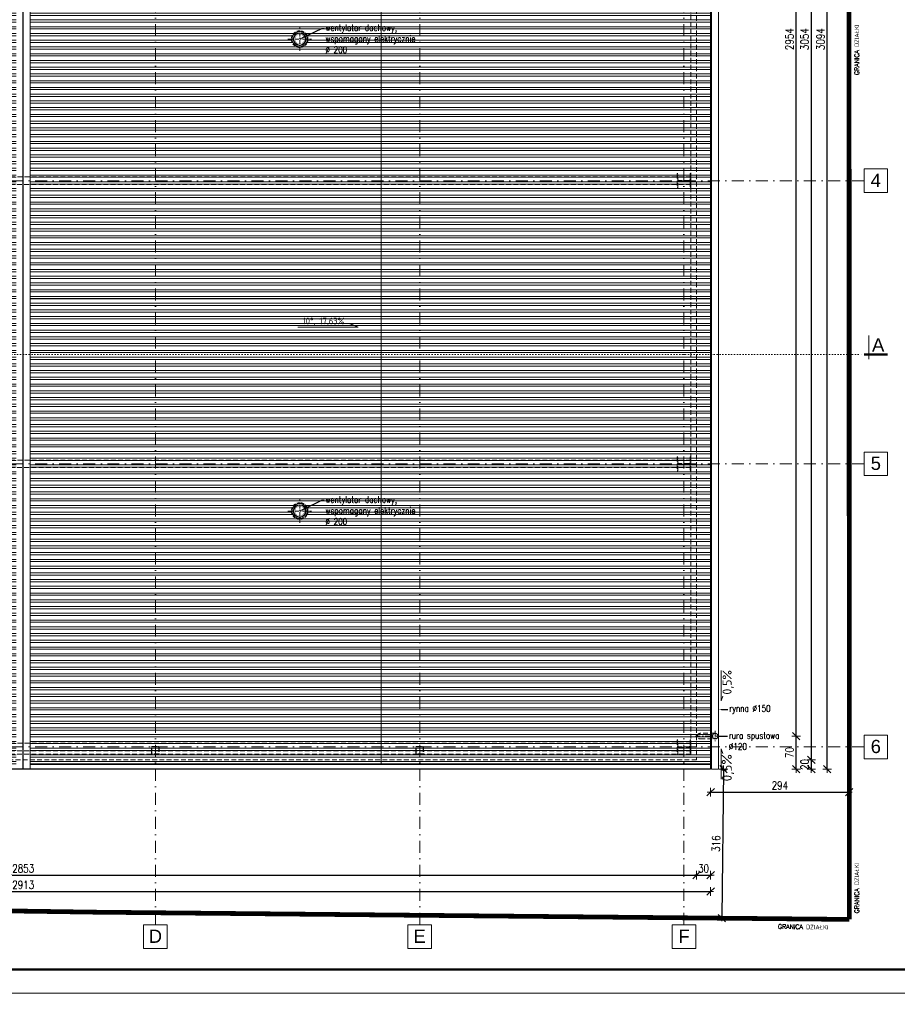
# Model space of a CAD drawing. Header units: millimetres. Extents: x 16720 to 74016, y 25810 to 81213.
# Tile 147 of 256: x 33739 to 35599, y 37512 to 39599. Entities that reach past the tile are written whole.
import ezdxf
from ezdxf import colors
from ezdxf.entities.mleader import LeaderData, LeaderLine
from ezdxf.enums import TextEntityAlignment as Align
from ezdxf.math import Vec2, Vec3

# ---------------------------------------------------------------- set-up
doc = ezdxf.new("R2010")
doc.units = ezdxf.units.MM
for name, pattern in [('ACAD_ISO07W100', [3, 0, -3]), ('DASHDOTX2', [50.8, 25.4, -12.7, 0, -12.7]), ('HIDDENX2', [19.05, 12.7, -6.35])]:
    doc.linetypes.add(name, pattern=pattern)
for name, color, linetype, lineweight in [('1', 7, 'Continuous', 9), ('_DACH', 230, 'Continuous', 25), ('_HATCH', 157, 'Continuous', 5), ('_L OPISY', 110, 'Continuous', 9), ('_L_GRANICA DZIAŁKI', 10, 'Continuous', 25), ('_L_KOMIN', 253, 'Continuous', 9), ('_O_KROPKOWANE', 2, 'ACAD_ISO07W100', 9), ('_O_OPISY', 110, 'Continuous', 9), ('_O_PRZEKROJOWE', 22, 'Continuous', 9), ('_OBRÓBKA BLACHARSKA', 182, 'Continuous', 13), ('_OPISY', 110, 'Continuous', 9), ('_OŚ', 165, 'DASHDOTX2', 9), ('_PRZERYWANE', 252, 'HIDDENX2', 9), ('_RAMKA', 212, 'Continuous', 9), ('_WIDOKOWE', 252, 'Continuous', 9), ('_WYMIAR', 151, 'Continuous', 9)]:
    doc.layers.add(name, color=color, linetype=linetype, lineweight=lineweight)
doc.styles.add('_PRZEKRÓJ 12', font='ARIALNB.TTF', dxfattribs={"height": 12})
doc.styles.add('ISO', font='isocp.shx')
doc.styles.add('ROMANS', font='romans.shx', dxfattribs={"width": 0.8, "height": 17})
doc.styles.get("Standard").update_dxf_attribs({"font": 'arial.ttf'})
doc.dimstyles.new('DOM w 100', dxfattribs={"dimscale": 8, "dimtxt": 2.5, "dimasz": 0.2, "dimexe": 1.25, "dimexo": 2, "dimgap": 0.7, "dimtad": 1, "dimdec": 0, "dimtxsty": 'ROMANS', "dimblk1": 'wymgreg', "dimblk2": 'wymgregII', "dimsah": 1, "dimcen": 2.5, "dimdle": 1, "dimse1": 1, "dimse2": 1, "dimadec": 0, "dimazin": 0, "dimtfac": 1, "dimtdec": 0, "dimtix": 1, "dimtmove": 1, "dimatfit": 3, "dimfxl": 1.25, "dimarcsym": 0})

# ---------------------------------------------------------------- blocks, each defined once
blk = doc.blocks.new('sasa')
at = {"layer": '_OPISY'}
blk.add_lwpolyline([(31.9, 0), (-31.9, 0), (-22.3, 4)], dxfattribs=at)
at = {"layer": '_OPISY', "style": '_PRZEKRÓJ 12', "flags": 4}
blk.add_attdef('%', text='', height=18, dxfattribs=at).set_placement((17, 13.2), align=Align.MIDDLE_CENTER)
blk = doc.blocks.new('STRZALKA')
at = {"layer": '_OPISY'}
blk.add_lwpolyline([(0, 36.7), (0, -48.3), (-5.3, -35.6)], dxfattribs=at)
at = {"layer": '_OPISY', "style": '_PRZEKRÓJ 12', "flags": 4}
blk.add_attdef('%', text='', height=12, rotation=90, dxfattribs=at).set_placement((-8.8, 5.5), align=Align.MIDDLE_CENTER)
blk = doc.blocks.new('wymgreg')
at = {"layer": '1'}
for p, q in [((0, 0), (-4.9, -4.9)), ((4.8, 0), (-3.9, 0)), ((0, 5.7), (0, -5.7)), ((0, 0), (4.9, 4.9))]:
    blk.add_line(p, q, dxfattribs=at)
blk = doc.blocks.new('wymgregII')
at = {"layer": '1', "rotation": 180}
blk.add_blockref('wymgreg', (0, 0), dxfattribs=at)
blk = doc.blocks.new('*D6499')
at = {"layer": '_WYMIAR', "color": 0, "lineweight": -2}
blk.add_line((32291.8, 37751.2), (35201.6, 37751.2), dxfattribs=at)
at = {"layer": 'Defpoints', "color": 0}
for p in [(32290.2, 38010.4), (35203.2, 38010.4), (35203.2, 37751.2)]:
    blk.add_point(p, dxfattribs=at)
at = {"layer": '_WYMIAR', "color": 0, "linetype": 'ByBlock', "lineweight": -2, "xscale": 1.6, "yscale": 1.6, "zscale": 1.6, "rotation": 180}
blk.add_blockref('wymgreg', (32290.2, 37751.2), dxfattribs=at)
at = {"layer": '_WYMIAR', "color": 0, "linetype": 'ByBlock', "lineweight": -2, "xscale": 1.6, "yscale": 1.6, "zscale": 1.6}
blk.add_blockref('wymgregII', (35203.2, 37751.2), dxfattribs=at)
at = {"layer": '_WYMIAR', "color": 0, "insert": (33746.7, 37765.3), "char_height": 17, "attachment_point": 5, "style": 'ROMANS'}
blk.add_mtext('2913', dxfattribs=at)
blk = doc.blocks.new('*D6501')
at = {"layer": '_WYMIAR', "color": 0, "lineweight": -2}
blk.add_line((32321.8, 37785.8), (35171.6, 37785.8), dxfattribs=at)
at = {"layer": 'Defpoints', "color": 0}
for p in [(32320.2, 38030.4), (35173.2, 38030.4), (35173.2, 37785.8)]:
    blk.add_point(p, dxfattribs=at)
at = {"layer": '_WYMIAR', "color": 0, "linetype": 'ByBlock', "lineweight": -2, "xscale": 1.6, "yscale": 1.6, "zscale": 1.6, "rotation": 180}
blk.add_blockref('wymgreg', (32320.2, 37785.8), dxfattribs=at)
at = {"layer": '_WYMIAR', "color": 0, "linetype": 'ByBlock', "lineweight": -2, "xscale": 1.6, "yscale": 1.6, "zscale": 1.6}
blk.add_blockref('wymgregII', (35173.2, 37785.8), dxfattribs=at)
at = {"layer": '_WYMIAR', "color": 0, "insert": (33746.7, 37799.9), "char_height": 17, "attachment_point": 5, "style": 'ROMANS'}
blk.add_mtext('2853', dxfattribs=at)
blk = doc.blocks.new('*D6502')
at = {"layer": '_WYMIAR', "color": 0, "lineweight": -2}
for p, q in [((35171.6, 37785.8), (35170, 37785.8)), ((35173.2, 37785.8), (35203.2, 37785.8)), ((35204.8, 37785.8), (35206.4, 37785.8))]:
    blk.add_line(p, q, dxfattribs=at)
at = {"layer": 'Defpoints', "color": 0}
for p in [(35173.2, 38030.4), (35203.2, 38010.4), (35203.2, 37785.8)]:
    blk.add_point(p, dxfattribs=at)
at = {"layer": '_WYMIAR', "color": 0, "linetype": 'ByBlock', "lineweight": -2, "xscale": 1.6, "yscale": 1.6, "zscale": 1.6}
blk.add_blockref('wymgreg', (35173.2, 37785.8), dxfattribs=at)
at = {"layer": '_WYMIAR', "color": 0, "linetype": 'ByBlock', "lineweight": -2, "xscale": 1.6, "yscale": 1.6, "zscale": 1.6, "rotation": 180}
blk.add_blockref('wymgregII', (35203.2, 37785.8), dxfattribs=at)
at = {"layer": '_WYMIAR', "color": 0, "insert": (35188.2, 37799.9), "char_height": 17, "attachment_point": 5, "style": 'ROMANS'}
blk.add_mtext('30', dxfattribs=at)
blk = doc.blocks.new('*D6503')
at = {"layer": '_WYMIAR', "color": 0, "lineweight": -2}
blk.add_line((35450.3, 38012), (35450.3, 41102.8), dxfattribs=at)
at = {"layer": 'Defpoints', "color": 0}
for p in [(35203.2, 41104.4), (35450.3, 41104.4), (35203.2, 38010.4)]:
    blk.add_point(p, dxfattribs=at)
at = {"layer": '_WYMIAR', "color": 0, "linetype": 'ByBlock', "lineweight": -2, "xscale": 1.6, "yscale": 1.6, "zscale": 1.6}
for name, p, rotation in [('wymgregII', (35450.3, 41104.4), 90), ('wymgreg', (35450.3, 38010.4), 270)]:
    blk.add_blockref(name, p, dxfattribs=dict(at, rotation=rotation))
at = {"layer": '_WYMIAR', "color": 0, "insert": (35436.2, 39557.4), "char_height": 17, "attachment_point": 5, "rotation": 90, "style": 'ROMANS'}
blk.add_mtext('3094', dxfattribs=at)
blk = doc.blocks.new('*D6505')
at = {"layer": '_WYMIAR', "color": 0, "lineweight": -2}
blk.add_line((35416.5, 41082.8), (35416.5, 38032), dxfattribs=at)
at = {"layer": 'Defpoints', "color": 0}
for p in [(35122.7, 41084.4), (35173.2, 38030.4), (35416.5, 38030.4)]:
    blk.add_point(p, dxfattribs=at)
at = {"layer": '_WYMIAR', "color": 0, "linetype": 'ByBlock', "lineweight": -2, "xscale": 1.6, "yscale": 1.6, "zscale": 1.6}
for name, p, rotation in [('wymgreg', (35416.5, 41084.4), 90), ('wymgregII', (35416.5, 38030.4), 270)]:
    blk.add_blockref(name, p, dxfattribs=dict(at, rotation=rotation))
at = {"layer": '_WYMIAR', "color": 0, "insert": (35402.4, 39557.4), "char_height": 17, "attachment_point": 5, "rotation": 90, "style": 'ROMANS'}
blk.add_mtext('3054', dxfattribs=at)
blk = doc.blocks.new('*D6506')
at = {"layer": '_WYMIAR', "color": 0, "lineweight": -2}
for p, q in [((35416.5, 38032), (35416.5, 38033.6)), ((35416.5, 38030.4), (35416.5, 38010.4)), ((35416.5, 38008.8), (35416.5, 38007.2))]:
    blk.add_line(p, q, dxfattribs=at)
at = {"layer": 'Defpoints', "color": 0}
for p in [(35173.2, 38030.4), (35175.7, 38010.4), (35416.5, 38010.4)]:
    blk.add_point(p, dxfattribs=at)
at = {"layer": '_WYMIAR', "color": 0, "linetype": 'ByBlock', "lineweight": -2, "xscale": 1.6, "yscale": 1.6, "zscale": 1.6}
for name, p, rotation in [('wymgreg', (35416.5, 38030.4), 270), ('wymgregII', (35416.5, 38010.4), 90)]:
    blk.add_blockref(name, p, dxfattribs=dict(at, rotation=rotation))
at = {"layer": '_WYMIAR', "color": 0, "insert": (35402.4, 38020.4), "char_height": 17, "attachment_point": 5, "rotation": 90, "style": 'ROMANS'}
blk.add_mtext('20', dxfattribs=at)
blk = doc.blocks.new('*D6507')
at = {"layer": '_WYMIAR', "color": 0, "lineweight": -2}
blk.add_line((35384.4, 38012), (35384.4, 38078.8), dxfattribs=at)
at = {"layer": 'Defpoints', "color": 0}
for p in [(35182, 38080.4), (35384.4, 38080.4), (35161.3, 38010.4)]:
    blk.add_point(p, dxfattribs=at)
at = {"layer": '_WYMIAR', "color": 0, "linetype": 'ByBlock', "lineweight": -2, "xscale": 1.6, "yscale": 1.6, "zscale": 1.6}
for name, p, rotation in [('wymgregII', (35384.4, 38080.4), 90), ('wymgreg', (35384.4, 38010.4), 270)]:
    blk.add_blockref(name, p, dxfattribs=dict(at, rotation=rotation))
at = {"layer": '_WYMIAR', "color": 0, "insert": (35370.3, 38045.4), "char_height": 17, "attachment_point": 5, "rotation": 90, "style": 'ROMANS'}
blk.add_mtext('70', dxfattribs=at)
blk = doc.blocks.new('*D6508')
at = {"layer": '_WYMIAR', "color": 0, "lineweight": -2}
blk.add_line((35384.4, 38082), (35384.4, 41032.8), dxfattribs=at)
at = {"layer": 'Defpoints', "color": 0}
for p in [(35212.7, 41034.4), (35384.4, 41034.4), (35182, 38080.4)]:
    blk.add_point(p, dxfattribs=at)
at = {"layer": '_WYMIAR', "color": 0, "linetype": 'ByBlock', "lineweight": -2, "xscale": 1.6, "yscale": 1.6, "zscale": 1.6}
for name, p, rotation in [('wymgregII', (35384.4, 41034.4), 90), ('wymgreg', (35384.4, 38080.4), 270)]:
    blk.add_blockref(name, p, dxfattribs=dict(at, rotation=rotation))
at = {"layer": '_WYMIAR', "color": 0, "insert": (35370.3, 39557.4), "char_height": 17, "attachment_point": 5, "rotation": 90, "style": 'ROMANS'}
blk.add_mtext('2954', dxfattribs=at)
blk = doc.blocks.new('*D6526')
at = {"layer": '_WYMIAR', "color": 0, "lineweight": -2}
blk.add_line((35204.8, 37961.9), (35495.3, 37961.9), dxfattribs=at)
at = {"layer": 'Defpoints', "color": 0}
for p in [(35203.2, 38010.4), (35496.9, 38010.5), (35496.9, 37961.9)]:
    blk.add_point(p, dxfattribs=at)
at = {"layer": '_WYMIAR', "color": 0, "linetype": 'ByBlock', "lineweight": -2, "xscale": 1.6, "yscale": 1.6, "zscale": 1.6, "rotation": 180}
blk.add_blockref('wymgreg', (35203.2, 37961.9), dxfattribs=at)
at = {"layer": '_WYMIAR', "color": 0, "linetype": 'ByBlock', "lineweight": -2, "xscale": 1.6, "yscale": 1.6, "zscale": 1.6}
blk.add_blockref('wymgregII', (35496.9, 37961.9), dxfattribs=at)
at = {"layer": '_WYMIAR', "color": 0, "insert": (35350, 37976), "char_height": 17, "attachment_point": 5, "style": 'ROMANS'}
blk.add_mtext('294', dxfattribs=at)
blk = doc.blocks.new('*D6527')
at = {"layer": '_WYMIAR', "color": 0, "lineweight": -2}
blk.add_line((35230.2, 38008.6), (35227.2, 37696.2), dxfattribs=at)
at = {"layer": 'Defpoints', "color": 0}
for p in [(35203.2, 38010.4), (35200.2, 37694.8), (35227.2, 37694.6)]:
    blk.add_point(p, dxfattribs=at)
at = {"layer": '_WYMIAR', "color": 0, "linetype": 'ByBlock', "lineweight": -2, "xscale": 1.6, "yscale": 1.6, "zscale": 1.6}
for name, p, rotation in [('wymgreg', (35230.3, 38010.2), 89.4510808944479), ('wymgregII', (35227.2, 37694.6), 269.4510808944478)]:
    blk.add_blockref(name, p, dxfattribs=dict(at, rotation=rotation))
at = {"layer": '_WYMIAR', "color": 0, "insert": (35214.6, 37852.5), "char_height": 17, "attachment_point": 5, "rotation": 89.4511, "style": 'ROMANS'}
blk.add_mtext('316', dxfattribs=at)

msp = doc.modelspace()

# ---------------------------------------------------------------- hatches: boundary and pattern name
at = {"layer": '_HATCH'}
h = msp.add_hatch(dxfattribs=at)
h.set_pattern_fill('ANSI32', color=157, scale=1.5, angle=135)
h.set_pattern_definition([(180, (-5960.731, 345.468), (-2e-15, -14.2875), []), (180, (-5965.494, 350.23), (-2e-15, -14.2875), [])])
h.paths.add_polyline_path([(35203.2, 41104.4), (33761.7, 41104.4), (33761.7, 38020.4), (35203.2, 38020.4)])
h.paths.add_polyline_path([(32290.2, 38020.4), (33731.7, 38020.4), (33731.7, 41094.4), (32290.2, 41094.4)])
h.paths.add_polyline_path([(34348.5, 38557.4, 1), (34316.5, 38557.4, 1)], flags=16)
h.paths.add_polyline_path([(34348.5, 40557.4, 1), (34316.5, 40557.4, 1)], flags=16)
h.paths.add_polyline_path([(34348.5, 39557.4, 1), (34316.5, 39557.4, 1)], flags=16)
h.paths.add_polyline_path([(33177, 38557.4, 1), (33145, 38557.4, 1)], flags=16)
h.paths.add_polyline_path([(33177, 40557.4, 1), (33145, 40557.4, 1)], flags=16)
h.paths.add_polyline_path([(33177, 39557.4, 1), (33145, 39557.4, 1)], flags=16)

# ---------------------------------------------------------------- linework, layer by layer
at = {"layer": '_DACH'}
msp.add_line((33746.7, 38010.4), (33746.7, 41104.4), dxfattribs=at)
msp.add_lwpolyline([(32290.2, 41104.4), (35203.2, 41104.4), (35203.2, 38010.4), (32290.2, 38010.4)], close=True, dxfattribs=at)
at = {"layer": '_L_GRANICA DZIAŁKI', "ltscale": 70, "const_width": 10}
for points in [[(35496.9, 37692), (35496.3, 41624.8)], [(30371.7, 37758.7), (33900.8, 37707.3), (35496.9, 37692)]]:
    msp.add_lwpolyline(points, dxfattribs=at)
at = {"layer": '_O_KROPKOWANE', "ltscale": 2}
msp.add_line((30465.2, 38889.4), (35528.2, 38889.4), dxfattribs=at)
at = {"layer": '_O_PRZEKROJOWE'}
msp.add_lwpolyline([(35538.2, 38879.4), (35538.2, 38929.4)], dxfattribs=at)
at = {"layer": '_O_PRZEKROJOWE', "const_width": 5}
msp.add_lwpolyline([(35528.2, 38889.4), (35578.2, 38889.4)], dxfattribs=at)
at = {"layer": '_OBRÓBKA BLACHARSKA'}
for p, q in [((33761.7, 38010.4), (33761.7, 41104.4)), ((33761.7, 38020.4), (35203.2, 38020.4))]:
    msp.add_line(p, q, dxfattribs=at)
msp.add_lwpolyline([(35220.2, 41104.4), (35205.2, 41104.4), (35205.2, 38010.4), (35220.2, 38010.4)], close=True, dxfattribs=at)
at = {"layer": '_OBRÓBKA BLACHARSKA', "const_width": 0.5}
for points in [[(34332.5, 39547.4, -1), (34332.5, 39567.4)], [(34332.5, 39547.4, 1), (34332.5, 39567.4)], [(34332.5, 38547.4, -1), (34332.5, 38567.4)], [(34332.5, 38547.4, 1), (34332.5, 38567.4)], [(35217.7, 38080.4, 1), (35207.7, 38080.4)], [(35217.7, 38080.4, -1), (35207.7, 38080.4)]]:
    msp.add_lwpolyline(points, format="xyb", dxfattribs=at)
at = {"layer": '_OBRÓBKA BLACHARSKA', "linetype": 'HIDDENX2', "ltscale": 0.8}
msp.add_lwpolyline([(35212.7, 38086.4), (35181.2, 38086.4, 1), (35181.2, 38074.4), (35212.7, 38074.4)], format="xyb", dxfattribs=at)
at = {"layer": '_OBRÓBKA BLACHARSKA'}
for centre, radius in [((34332.5, 39557.4), 13.5), ((34332.5, 39557.4), 12.5), ((34332.5, 38557.4), 13.5), ((34332.5, 38557.4), 12.5), ((35212.7, 38080.4), 6)]:
    msp.add_circle(centre, radius, dxfattribs=at)
at = {"layer": '_OPISY', "ltscale": 0.2, "const_width": 2, "elevation": 0}
msp.add_lwpolyline([(34437.2, 38955.1), (34456.3, 38947.1)], dxfattribs=at)
at = {"layer": '_OŚ'}
for p, q in [((34026.7, 37680.4), (34026.7, 41591.2)), ((34586.7, 37680.4), (34586.7, 41591.2)), ((35146.7, 37680.4), (35146.7, 41591.2)), ((35528.2, 39257.4), (30465.2, 39257.4)), ((35528.2, 38657.4), (30465.2, 38657.4)), ((35528.2, 38057.4), (30465.2, 38057.4))]:
    msp.add_line(p, q, dxfattribs=at)
at = {"layer": '_OŚ', "ltscale": 0.3}
for p, q in [((34332.5, 39532.4), (34332.5, 39582.4)), ((34307.5, 39557.4), (34357.5, 39557.4)), ((34332.5, 38532.4), (34332.5, 38582.4)), ((34307.5, 38557.4), (34357.5, 38557.4))]:
    msp.add_line(p, q, dxfattribs=at)
at = {"layer": '_OŚ', "ltscale": 0.4}
for p, q in [((35171.2, 38080.4), (35223.7, 38080.4)), ((35212.7, 38091.4), (35212.7, 38069.4))]:
    msp.add_line(p, q, dxfattribs=at)
at = {"layer": '_OŚ', "linetype": 'ByBlock'}
for points in [[(35528.2, 39232.4), (35578.2, 39232.4), (35578.2, 39282.4), (35528.2, 39282.4)], [(35528.2, 38632.4), (35578.2, 38632.4), (35578.2, 38682.4), (35528.2, 38682.4)], [(35528.2, 38032.4), (35578.2, 38032.4), (35578.2, 38082.4), (35528.2, 38082.4)], [(34001.7, 37630.4), (34051.7, 37630.4), (34051.7, 37680.4), (34001.7, 37680.4)], [(34561.7, 37630.4), (34611.7, 37630.4), (34611.7, 37680.4), (34561.7, 37680.4)], [(35121.7, 37630.4), (35171.7, 37630.4), (35171.7, 37680.4), (35121.7, 37680.4)]]:
    msp.add_lwpolyline(points, close=True, dxfattribs=at)
at = {"layer": '_PRZERYWANE', "ltscale": 0.8}
for points in [[(32320.2, 41084.4), (35173.2, 41084.4), (35173.2, 38030.4), (32320.2, 38030.4)], [(32332.2, 41072.4), (35161.2, 41072.4), (35161.2, 38042.4), (32332.2, 38042.4)], [(32332.2, 39249.4), (32332.2, 39265.4), (35161.2, 39265.4), (35161.2, 39249.4)], [(32332.2, 38649.4), (32332.2, 38665.4), (35161.2, 38665.4), (35161.2, 38649.4)], [(32332.2, 38049.4), (32332.2, 38065.4), (35161.2, 38065.4), (35161.2, 38049.4)]]:
    msp.add_lwpolyline(points, close=True, dxfattribs=at)
for points in [[(35132.2, 39242.4), (35133.6, 39242.4), (35133.6, 39254.3, -0.414214), (35136.3, 39257), (35157.1, 39257, -0.414214), (35159.8, 39254.3), (35159.8, 39242.4), (35161.2, 39242.4), (35161.2, 39272.4), (35159.8, 39272.4), (35159.8, 39260.6, -0.414214), (35157.1, 39257.9), (35136.3, 39257.9, -0.414214), (35133.6, 39260.6), (35133.6, 39272.4), (35132.2, 39272.4), (35132.2, 39242.4)], [(35132.2, 38642.4), (35133.6, 38642.4), (35133.6, 38654.3, -0.414214), (35136.3, 38657), (35157.1, 38657, -0.414214), (35159.8, 38654.3), (35159.8, 38642.4), (35161.2, 38642.4), (35161.2, 38672.4), (35159.8, 38672.4), (35159.8, 38660.6, -0.414214), (35157.1, 38657.9), (35136.3, 38657.9, -0.414214), (35133.6, 38660.6), (35133.6, 38672.4), (35132.2, 38672.4), (35132.2, 38642.4)], [(35132.2, 38042.4), (35133.6, 38042.4), (35133.6, 38054.3, -0.414214), (35136.3, 38057), (35157.1, 38057, -0.414214), (35159.8, 38054.3), (35159.8, 38042.4), (35161.2, 38042.4), (35161.2, 38072.4), (35159.8, 38072.4), (35159.8, 38060.6, -0.414214), (35157.1, 38057.9), (35136.3, 38057.9, -0.414214), (35133.6, 38060.6), (35133.6, 38072.4), (35132.2, 38072.4), (35132.2, 38042.4)]]:
    msp.add_lwpolyline(points, format="xyb", dxfattribs=at)
for points in [[(34020.1, 38058.4), (34033.3, 38058.4, -0.414214), (34034.7, 38057), (34034.7, 38043.9, -0.414214), (34033.3, 38042.4), (34020.1, 38042.4, -0.414214), (34018.7, 38043.9), (34018.7, 38057, -0.414214)], [(34020.1, 38057.9), (34033.3, 38057.9, -0.414214), (34034.1, 38057), (34034.1, 38043.9, -0.414214), (34033.3, 38043), (34020.1, 38043, -0.414214), (34019.3, 38043.9), (34019.3, 38057, -0.414214)], [(34580.1, 38058.4), (34593.3, 38058.4, -0.414214), (34594.7, 38057), (34594.7, 38043.9, -0.414214), (34593.3, 38042.4), (34580.1, 38042.4, -0.414214), (34578.7, 38043.9), (34578.7, 38057, -0.414214)], [(34580.1, 38057.9), (34593.3, 38057.9, -0.414214), (34594.1, 38057), (34594.1, 38043.9, -0.414214), (34593.3, 38043), (34580.1, 38043, -0.414214), (34579.3, 38043.9), (34579.3, 38057, -0.414214)]]:
    msp.add_lwpolyline(points, format="xyb", close=True, dxfattribs=at)
at = {"layer": '_PRZERYWANE', "ltscale": 0.5}
for centre in [(34332.5, 39557.4), (34332.5, 38557.4)]:
    msp.add_circle(centre, 17.5, dxfattribs=at)
at = {"layer": '_RAMKA'}
for points in [[(30171.7, 41735.8), (36671.7, 41735.8), (36671.7, 37535.8), (30171.7, 37535.8)], [(30171.7, 37535.8), (36671.7, 37535.8), (36671.7, 33335.8), (30171.7, 33335.8)]]:
    msp.add_lwpolyline(points, close=True, dxfattribs=at)
at = {"layer": '_RAMKA', "const_width": 5}
msp.add_lwpolyline([(30221.7, 41685.8), (36621.7, 41685.8), (36621.7, 37585.8), (30371.7, 37585.8), (30371.7, 40505.8), (30221.7, 40505.8)], close=True, dxfattribs=at)
at = {"layer": '_WIDOKOWE'}
for p, q in [((34505, 41094.4), (34505, 38020.4)), ((35203.2, 39507.4), (33761.7, 39507.4)), ((35203.2, 39407.4), (33761.7, 39407.4)), ((35203.2, 39307.4), (33761.7, 39307.4)), ((35203.2, 39207.4), (33761.7, 39207.4)), ((35203.2, 39107.4), (33761.7, 39107.4)), ((35203.2, 39007.4), (33761.7, 39007.4)), ((35203.2, 38907.4), (33761.7, 38907.4)), ((35203.2, 38807.4), (33761.7, 38807.4)), ((35203.2, 38707.4), (33761.7, 38707.4)), ((35203.2, 38607.4), (33761.7, 38607.4)), ((35203.2, 38507.4), (33761.7, 38507.4)), ((35203.2, 38407.4), (33761.7, 38407.4)), ((35203.2, 38307.4), (33761.7, 38307.4)), ((35203.2, 38207.4), (33761.7, 38207.4)), ((35203.2, 38107.4), (33761.7, 38107.4))]:
    msp.add_line(p, q, dxfattribs=at)
for centre in [(34332.5, 39557.4), (34332.5, 38557.4)]:
    msp.add_circle(centre, 16, dxfattribs=at)

# ---------------------------------------------------------------- block references
at = {"layer": '_L_KOMIN'}
ref = msp.add_blockref('sasa', (35225.2, 38187.3), dxfattribs=dict(at, xscale=-1, rotation=270))
ref.add_attrib('%', '0,5%', dxfattribs={"layer": '_OPISY', "height": 19.17, "rotation": 90, "style": 'ISO'}).set_placement((35247.6, 38168.5), (35247.6, 38220.3), align=Align.ALIGNED)
ref = msp.add_blockref('sasa', (35225.2, 38021.4), dxfattribs=dict(at, rotation=270))
ref.add_attrib('%', '0,5%', dxfattribs={"layer": '_OPISY', "height": 21.29, "rotation": 90, "style": 'ISO'}).set_placement((35248, 37984.7), (35248, 38042.2), align=Align.ALIGNED)
at = {"layer": '_OPISY'}
ref = msp.add_blockref('STRZALKA', (34383.8, 38947.1), dxfattribs=dict(at, xscale=-1.5, yscale=1.5, zscale=1.5, rotation=89.99999999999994))
ref.add_attrib('%', '10°, 17,63%', dxfattribs={"layer": '_L OPISY', "color": 0, "height": 14, "style": 'ISO', "flags": 4}).set_placement((34383.1, 38960.2), align=Align.MIDDLE_CENTER)

# ---------------------------------------------------------------- texts
at = {"layer": '_O_OPISY', "insert": (35558.2, 38909.4), "char_height": 28, "attachment_point": 5}
msp.add_mtext_dynamic_manual_height_columns('\\pxqc;A', width=127.013, gutter_width=12.5, heights=[0], dxfattribs=at)
at = {"layer": '_OPISY', "color": 1, "char_height": 9.579, "width": 299.326, "attachment_point": 5}
for insert, rotation in [((35512.9, 39534.9), 89.9988), ((35512.9, 37758.5), 89.9988), ((35399.4, 37676.1), 359.165)]:
    msp.add_mtext('{\\Fsimplex|c238;GRANICA DZIAŁKI}', dxfattribs=dict(at, insert=insert, rotation=rotation))
at = {"layer": '_OPISY', "char_height": 28, "attachment_point": 5}
for s, insert in [('\\pxqc;4', (35553.2, 39258.3)), ('\\pxqc;5', (35553.2, 38658.3)), ('\\pxqc;6', (35553.2, 38058.3)), ('\\pxqc;D', (34026.7, 37656.3)), ('\\pxqc;E', (34586.7, 37656.3)), ('\\pxqc;F', (35146.7, 37656.3))]:
    msp.add_mtext_dynamic_manual_height_columns(s, width=127.013, gutter_width=12.5, heights=[0], dxfattribs=dict(at, insert=insert))

# ---------------------------------------------------------------- dimensions: what is measured, and where the dimension line sits
at = {"layer": '_WYMIAR'}
for base, p1, p2, picture, middle in [((35450.3, 41104.4), (35203.2, 38010.4), (35203.2, 41104.4), '*D6503', (35436.2, 39557.4)), ((35416.5, 38030.4), (35122.7, 41084.4), (35173.2, 38030.4), '*D6505', (35402.4, 39557.4)), ((35384.4, 41034.4), (35182, 38080.4), (35212.7, 41034.4), '*D6508', (35370.3, 39557.4)), ((35384.4, 38080.4), (35161.3, 38010.4), (35182, 38080.4), '*D6507', (35370.3, 38045.4)), ((35416.5, 38010.4), (35173.2, 38030.4), (35175.7, 38010.4), '*D6506', (35402.4, 38020.4))]:
    dim = msp.add_linear_dim(base=base, p1=p1, p2=p2, angle=90, dimstyle='DOM w 100', override={"dimtxsty": 'ROMANS'}, dxfattribs=at)
    dim.commit()
    dim.dimension.update_dxf_attribs({"geometry": picture, "text_midpoint": middle})
for base, p1, p2, picture, middle in [((35173.2, 37785.8), (32320.2, 38030.4), (35173.2, 38030.4), '*D6501', (33746.7, 37799.9)), ((35203.2, 37785.8), (35173.2, 38030.4), (35203.2, 38010.4), '*D6502', (35188.2, 37799.9)), ((35203.2, 37751.2), (32290.2, 38010.4), (35203.2, 38010.4), '*D6499', (33746.7, 37765.3)), ((35496.9, 37961.9), (35203.2, 38010.4), (35496.9, 38010.5), '*D6526', (35350, 37976))]:
    dim = msp.add_linear_dim(base=base, p1=p1, p2=p2, dimstyle='DOM w 100', override={"dimtxsty": 'ROMANS'}, dxfattribs=at)
    dim.commit()
    dim.dimension.update_dxf_attribs({"geometry": picture, "text_midpoint": middle})
dim = msp.add_aligned_dim(p1=(35203.2, 38010.4), p2=(35200.2, 37694.8), distance=27, dimstyle='DOM w 100', override={"dimtxsty": 'ROMANS'}, dxfattribs=at)
dim.commit()
dim.dimension.update_dxf_attribs({"geometry": '*D6527', "text_midpoint": (35214.6, 37852.5)})

# ---------------------------------------------------------------- leaders
at = {"layer": '_OPISY'}
ml = msp.add_multileader_mtext('Standard', dxfattribs=at)
ml.set_content('{\\Fsimplex|c238;wentylator dachowy, \\Pwspomagany elektrycznie\\P%%c 200}', color=256, style='ROMANS')
ml.set_leader_properties()
ml.build(insert=Vec2(0, 0))
ml.multileader.update_dxf_attribs({"arrow_head_size": 6})
ctx = ml.context
ctx.base_point, ctx.char_height, ctx.arrow_head_size, ctx.landing_gap_size, ctx.plane_origin, ctx.plane_x_axis, ctx.plane_y_axis = Vec3(34384.1, 39580.3), 14, 6, 3, Vec3(34551.2, 39607.5), Vec3(-1, 0, 0), Vec3(0, -1, 0)
notes = []
notes.append((ctx, [(1, (1, 1, 0), (34379.5, 39580.3), (1, 0, 0), 4.57, [(0, [(34332.5, 39557.4)], 0, [])])]))
ctx.mtext.insert, ctx.mtext.text_direction, ctx.mtext.rotation, ctx.mtext.flow_direction = Vec3(34387.1, 39588.7), Vec3(1, 0, 0), 1.570796, 5
ml = msp.add_multileader_mtext('Standard', dxfattribs=at)
ml.set_content('{\\Fsimplex|c238;wentylator dachowy, \\Pwspomagany elektrycznie\\P%%c 200}', color=256, style='ROMANS')
ml.set_leader_properties()
ml.build(insert=Vec2(0, 0))
ml.multileader.update_dxf_attribs({"arrow_head_size": 6})
ctx = ml.context
ctx.base_point, ctx.char_height, ctx.arrow_head_size, ctx.landing_gap_size, ctx.plane_origin, ctx.plane_x_axis, ctx.plane_y_axis = Vec3(34384.1, 38580.3), 14, 6, 3, Vec3(34551.2, 38607.5), Vec3(-1, 0, 0), Vec3(0, -1, 0)
notes.append((ctx, [(1, (1, 1, 0), (34379.5, 38580.3), (1, 0, 0), 4.57, [(0, [(34332.5, 38557.4)], 0, [])])]))
ctx.mtext.insert, ctx.mtext.text_direction, ctx.mtext.rotation, ctx.mtext.flow_direction = Vec3(34387.1, 38588.7), Vec3(1, 0, 0), 1.570796, 5
ml = msp.add_multileader_mtext('Standard', dxfattribs=at)
ml.set_content('{\\Fsimplex|c238;rynna %%C150 }', color=256, style='ROMANS')
ml.set_leader_properties()
ml.build(insert=Vec2(0, 0))
ml.multileader.update_dxf_attribs({"dogleg_length": 14.6, "arrow_head_size": 6})
ctx = ml.context
ctx.base_point, ctx.char_height, ctx.arrow_head_size, ctx.landing_gap_size, ctx.plane_origin, ctx.plane_x_axis, ctx.plane_y_axis = Vec3(35239.9, 38136.8), 14, 6, 3, Vec3(35423.8, 38187), Vec3(1, 0, 0), Vec3(0, 1, 0)
notes.append((ctx, [(1, (1, 1, 0), (35234.1, 38136.8), (1, 0, 0), 5.85, [(0, [(35220.2, 38136.8)], 0, [])])]))
ctx.mtext.insert, ctx.mtext.text_direction, ctx.mtext.flow_direction = Vec3(35242.9, 38146.1), Vec3(1, 0, 0), 5
ml = msp.add_multileader_mtext('Standard', dxfattribs=at)
ml.set_content('{\\Fsimplex|c238;rura spustowa \\P%%C120 }', color=256, style='ROMANS')
ml.set_leader_properties()
ml.build(insert=Vec2(0, 0))
ml.multileader.update_dxf_attribs({"arrow_head_size": 6})
ctx = ml.context
ctx.base_point, ctx.char_height, ctx.arrow_head_size, ctx.landing_gap_size, ctx.plane_origin, ctx.plane_x_axis, ctx.plane_y_axis = Vec3(35238.7, 38080.4), 14, 6, 3, Vec3(35423.8, 38053.1), Vec3(1, 0, 0), Vec3(0, 1, 0)
notes.append((ctx, [(1, (1, 1, 0), (35234.1, 38080.4), (1, 0, 0), 4.57, [(0, [(35212.7, 38080.4)], 0, [])])]))
ctx.mtext.insert, ctx.mtext.text_direction, ctx.mtext.flow_direction = Vec3(35241.7, 38088.8), Vec3(1, 0, 0), 5
for ctx, leaders in notes:
    for number, flags, end, landing, length, lines in leaders:
        leader = LeaderData()
        leader.index, (leader.has_last_leader_line, leader.has_dogleg_vector, leader.attachment_direction) = number, flags
        leader.last_leader_point, leader.dogleg_vector, leader.dogleg_length = Vec3(end), Vec3(landing), length
        for number, points, colour, breaks in lines:
            line = LeaderLine()
            line.index, line.vertices, line.color, line.breaks = number, Vec3.list(points), colors.encode_raw_color(colour), breaks
            leader.lines.append(line)
        ctx.leaders.append(leader)

doc.saveas('drawing.dxf')
